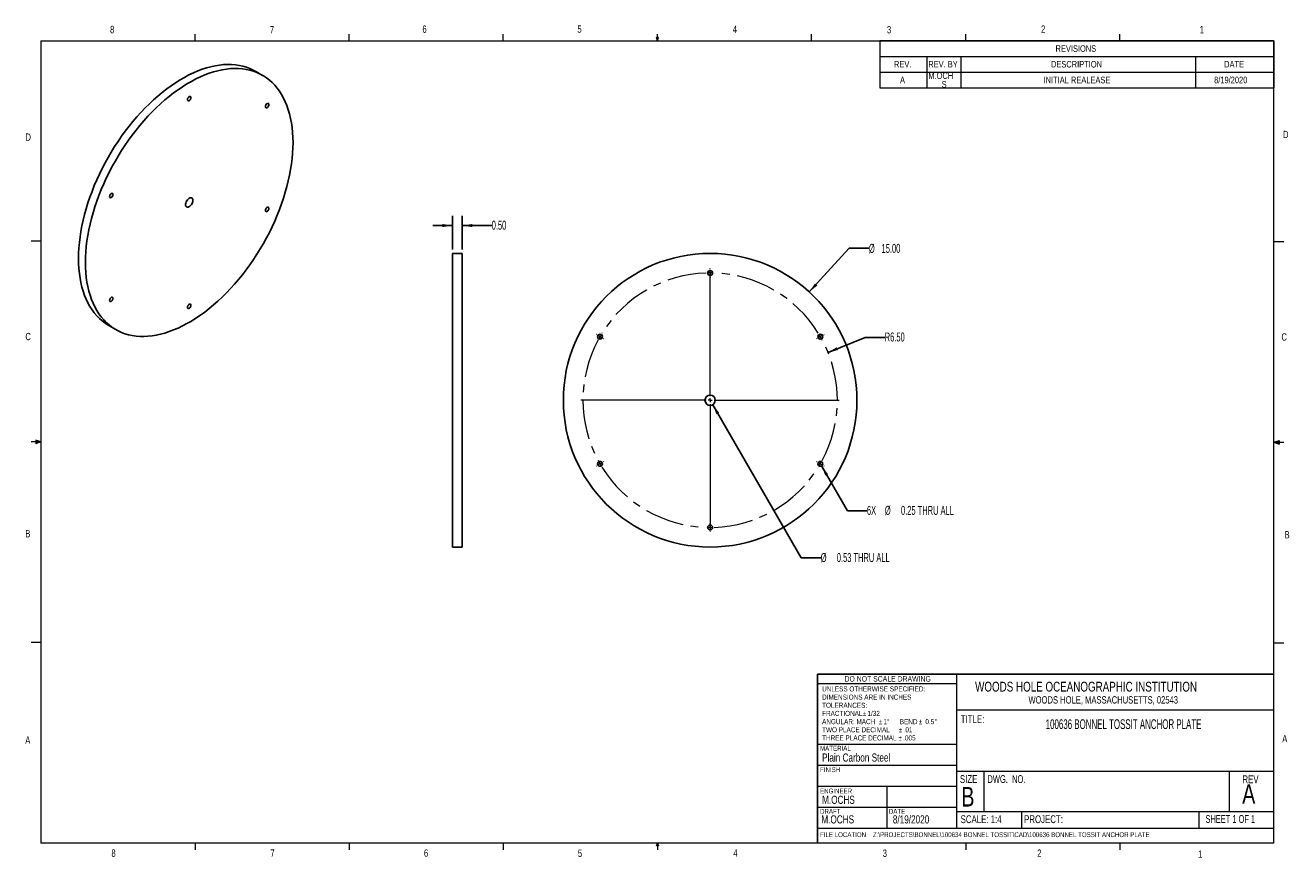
# Model space of a CAD drawing. Header units: inches. Extents: x 0.4 to 16.6, y 0.2 to 10.8.
import ezdxf

# ---------------------------------------------------------------- set-up
doc = ezdxf.new("R2010")
doc.units = ezdxf.units.IN
doc.header["$MEASUREMENT"] = 0
doc.linetypes.add('CENTERX2', pattern=[0.8, 0.5, -0.1, 0.1, -0.1])
doc.layers.add('DEFAULT', color=7, linetype='Continuous')
doc.layers.add('DIMENSION', color=8, linetype='Continuous')
doc.styles.add('SLDTEXTSTYLE0', font='TXT', dxfattribs={"width": 0.75})
doc.styles.add('SLDTEXTSTYLE1', font='TXT', dxfattribs={"width": 0.694444})
doc.styles.add('SLDTEXTSTYLE2', font='TXT', dxfattribs={"width": 0.6875})
doc.styles.add('SLDTEXTSTYLE3', font='TXT', dxfattribs={"width": 0.605})
doc.dimstyles.new('SLDDIMSTYLE0', dxfattribs={"dimtxt": 0.111226, "dimasz": 0.13, "dimexe": 0, "dimexo": 0.0625, "dimgap": 0.027807, "dimtad": 0, "dimtih": 1, "dimtoh": 1, "dimlfac": 4, "dimrnd": 1e-09, "dimzin": 4, "dimdsep": 46, "dimtxsty": 'SLDTEXTSTYLE3', "dimsah": 1, "dimcen": 0, "dimadec": 0, "dimazin": 1, "dimtfac": 1, "dimtofl": 0, "dimtmove": 0, "dimatfit": 3, "dimfxl": 1, "dimfrac": 2, "dimtolj": 1, "dimtzin": 12, "dimarcsym": 0})
doc.dimstyles.new('SLDDIMSTYLE1', dxfattribs={"dimtxt": 0.111226, "dimasz": 0.13, "dimexe": 0, "dimexo": 0.0625, "dimgap": 0.027807, "dimtad": 0, "dimtih": 1, "dimtoh": 1, "dimlfac": 4, "dimrnd": 1e-09, "dimzin": 4, "dimdsep": 46, "dimtxsty": 'SLDTEXTSTYLE3', "dimsah": 1, "dimcen": 0, "dimadec": 0, "dimazin": 1, "dimtfac": 1, "dimtofl": 0, "dimtmove": 0, "dimatfit": 3, "dimfxl": 1, "dimfrac": 2, "dimtolj": 1, "dimtzin": 12, "dimarcsym": 0})
doc.dimstyles.new('SLDDIMSTYLE2', dxfattribs={"dimtxt": 0.111226, "dimasz": 0.13, "dimexe": 0, "dimexo": 0.0625, "dimgap": 0.027807, "dimtad": 0, "dimtih": 1, "dimtoh": 1, "dimlfac": 4, "dimrnd": 1e-09, "dimzin": 12, "dimdsep": 46, "dimtxsty": 'SLDTEXTSTYLE3', "dimsah": 1, "dimcen": 0, "dimadec": 0, "dimazin": 3, "dimtfac": 1, "dimtofl": 0, "dimtmove": 0, "dimatfit": 3, "dimfxl": 1, "dimfrac": 2, "dimtolj": 1, "dimtzin": 12, "dimarcsym": 0})
doc.dimstyles.new('SLDDIMSTYLE3', dxfattribs={"dimtxt": 0.111226, "dimasz": 0.13, "dimexe": 0, "dimexo": 0.0625, "dimgap": 0.027807, "dimtad": 0, "dimtih": 1, "dimtoh": 1, "dimlfac": 4, "dimrnd": 1e-09, "dimzin": 0, "dimdsep": 46, "dimtxsty": 'SLDTEXTSTYLE3', "dimsah": 1, "dimcen": 0.09, "dimadec": 0, "dimazin": 0, "dimtfac": 1, "dimtmove": 0, "dimatfit": 0, "dimfxl": 1, "dimfrac": 2, "dimtolj": 1, "dimtzin": 12, "dimarcsym": 0})

# ---------------------------------------------------------------- blocks, each defined once
blk = doc.blocks.new('SW_NOTE_0')
at = {"color": 0, "linetype": 'Continuous', "lineweight": 0, "char_height": 0.065, "attachment_point": 1, "style": 'SLDTEXTSTYLE0'}
for s, insert in [('UNLESS OTHERWISE SPECIFIED:', (0, 0.084)), ('TOLERANCES:', (0, -0.125)), ('DIMENSIONS ARE IN INCHES', (0, -0.021)), ('FRACTIONAL', (0, -0.229)), ('%%p', (0.518, -0.229)), ('1/32', (0.579, -0.229)), ('ANGULAR: MACH', (0, -0.334)), ('TWO PLACE DECIMAL', (0, -0.438)), ('%%p', (0.723, -0.334)), ('1', (0.785, -0.334)), ('%%d', (0.829, -0.334)), ('%%p', (0.979, -0.438)), ('BEND', (0.992, -0.334)), ('.01', (1.041, -0.438)), ('%%p', (1.233, -0.334)), ('0.5', (1.319, -0.334)), ('%%d', (1.436, -0.334)), ('THREE PLACE DECIMAL', (0, -0.542)), ('%%p', (0.974, -0.542)), ('.005', (1.036, -0.542))]:
    blk.add_mtext(s, dxfattribs=dict(at, insert=insert))
blk = doc.blocks.new('SW_TABLEANNOTATION_0')
at = {"color": 0, "linetype": 'Continuous', "lineweight": 18}
for p, q in [((0, 0), (0, -0.2)), ((0, 0), (0.6, 0)), ((0, 0), (0, -0.604)), ((5.035, 0), (0, 0)), ((0.6, 0), (1.035, 0)), ((1.035, 0), (4.035, 0)), ((4.035, 0), (5.035, 0)), ((5.035, 0), (5.035, -0.2)), ((5.035, -0.604), (5.035, 0)), ((0, -0.2), (0, -0.4)), ((0, -0.2), (0.6, -0.2)), ((0.6, -0.2), (0.6, -0.4)), ((0.6, -0.2), (1.035, -0.2)), ((1.035, -0.2), (1.035, -0.4)), ((1.035, -0.2), (4.035, -0.2)), ((4.035, -0.2), (4.035, -0.4)), ((4.035, -0.2), (5.035, -0.2)), ((5.035, -0.2), (5.035, -0.4)), ((0, -0.4), (0.6, -0.4)), ((0, -0.4), (5.035, -0.4)), ((0.6, -0.4), (1.035, -0.4)), ((0.6, -0.4), (0.6, -0.604)), ((1.035, -0.4), (4.035, -0.4)), ((1.035, -0.4), (1.035, -0.604)), ((4.035, -0.4), (5.035, -0.4)), ((4.035, -0.4), (4.035, -0.604)), ((5.035, -0.4), (5.035, -0.604)), ((0, -0.604), (0.6, -0.604)), ((0, -0.604), (5.035, -0.604)), ((0.6, -0.604), (1.035, -0.604)), ((1.035, -0.604), (4.035, -0.604)), ((4.035, -0.604), (5.035, -0.604))]:
    blk.add_line(p, q, dxfattribs=at)
at = {"color": 0, "linetype": 'Continuous', "lineweight": 18, "attachment_point": 1, "style": 'SLDTEXTSTYLE0'}
for s, insert, char_height in [('REVISIONS', (2.245, -0.059), 0.0833), ('REV.', (0.182, -0.259), 0.0833), ('REV. BY', (0.62, -0.259), 0.0833), ('DESCRIPTION', (2.187, -0.259), 0.08333), ('DATE', (4.399, -0.259), 0.0833), ('A', (0.259, -0.46), 0.0833), ('M.OCH', (0.62, -0.405), 0.0833), ('INITIAL REALEASE', (2.092, -0.46), 0.08333), ('8/19/2020', (4.271, -0.46), 0.0833), ('S', (0.79, -0.516), 0.0833)]:
    blk.add_mtext(s, dxfattribs=dict(at, insert=insert, char_height=char_height))
blk = doc.blocks.new('_D')
at = {"layer": 'DIMENSION'}
for p, q in [((10.44, 7.433), (10.952, 7.992)), ((10.952, 7.992), (11.202, 7.992))]:
    blk.add_line(p, q, dxfattribs=at)
blk.add_solid([(10.44, 7.433), (10.543, 7.515), (10.513, 7.542)], dxfattribs=at)
at = {"layer": 'DIMENSION', "char_height": 0.1146, "attachment_point": 1, "style": 'SLDTEXTSTYLE3'}
for s, insert in [('%%c', (11.202, 8.047)), ('15.00', (11.364, 8.047))]:
    blk.add_mtext(s, dxfattribs=dict(at, insert=insert))
blk = doc.blocks.new('_D_1')
at = {"layer": 'DIMENSION'}
for p, q in [((10.68, 6.661), (11.154, 6.853)), ((11.154, 6.853), (11.404, 6.853))]:
    blk.add_line(p, q, dxfattribs=at)
blk.add_solid([(10.68, 6.661), (10.808, 6.691), (10.793, 6.728)], dxfattribs=at)
at = {"layer": 'DIMENSION', "insert": (11.404, 6.915), "char_height": 0.1146, "attachment_point": 1, "style": 'SLDTEXTSTYLE3'}
blk.add_mtext('R6.50', dxfattribs=at)
blk = doc.blocks.new('_D_2')
at = {"layer": 'DIMENSION'}
for p, q in [((10.597, 5.211), (10.927, 4.638)), ((10.927, 4.638), (11.177, 4.638))]:
    blk.add_line(p, q, dxfattribs=at)
blk.add_solid([(10.597, 5.211), (10.645, 5.088), (10.679, 5.108)], dxfattribs=at)
at = {"layer": 'DIMENSION', "attachment_point": 1, "style": 'SLDTEXTSTYLE3'}
for s, insert, char_height in [('6X', (11.177, 4.701), 0.1146), ('%%c', (11.406, 4.701), 0.1146), ('0.25 THRU ALL', (11.612, 4.701), 0.11458)]:
    blk.add_mtext(s, dxfattribs=dict(at, insert=insert, char_height=char_height))
blk = doc.blocks.new('_D_3')
at = {"layer": 'DIMENSION'}
for p, q in [((9.207, 5.993), (10.337, 4.036)), ((10.337, 4.036), (10.587, 4.036))]:
    blk.add_line(p, q, dxfattribs=at)
blk.add_solid([(9.207, 5.993), (9.255, 5.87), (9.29, 5.89)], dxfattribs=at)
at = {"layer": 'DIMENSION', "attachment_point": 1, "style": 'SLDTEXTSTYLE3'}
for s, insert, char_height in [('%%c', (10.587, 4.098), 0.1146), ('0.53 THRU ALL', (10.792, 4.098), 0.11458)]:
    blk.add_mtext(s, dxfattribs=dict(at, insert=insert, char_height=char_height))
blk = doc.blocks.new('SW_CENTERMARKSYMBOL_0')
at = {"color": 0, "linetype": 'Continuous', "lineweight": 18}
for p, q in [((-1.407, 0.863), (-1.407, 0.869)), ((-1.407, -0.762), (-1.407, 0.838)), ((-1.407, 0.812), (-1.407, 0.838)), ((-1.407, 0.812), (-1.407, 0.787)), ((-1.407, 0.762), (-1.407, 0.756)), ((-2.858, 0.025), (-2.863, 0.028)), ((-2.815, 0), (-2.836, 0.013)), ((-2.815, 0), (-2.793, -0.013)), ((0, 0), (-0.022, -0.013)), ((0, 0), (0.022, 0.013)), ((0.043, 0.025), (0.049, 0.028)), ((-2.771, -0.025), (-2.766, -0.028)), ((-0.043, -0.025), (-0.049, -0.028)), ((-1.407, -0.812), (-1.407, -0.787)), ((-1.457, -0.812), (-3.057, -0.812)), ((-1.407, -0.812), (-1.432, -0.812)), ((-1.407, -0.812), (-1.407, -0.838)), ((-1.407, -0.812), (-1.382, -0.812)), ((-1.407, -0.863), (-1.407, -2.462)), ((-1.357, -0.812), (0.243, -0.812)), ((-2.815, -1.625), (-2.793, -1.613)), ((-2.771, -1.6), (-2.766, -1.597)), ((-0.043, -1.6), (-0.049, -1.597)), ((0, -1.625), (-0.022, -1.613)), ((-2.858, -1.65), (-2.863, -1.653)), ((-2.815, -1.625), (-2.836, -1.637)), ((0, -1.625), (0.022, -1.637)), ((0.043, -1.65), (0.049, -1.653)), ((-1.407, -2.388), (-1.407, -2.381)), ((-1.407, -2.438), (-1.407, -2.413)), ((-1.407, -2.438), (-1.407, -2.462)), ((-1.407, -2.487), (-1.407, -2.494))]:
    blk.add_line(p, q, dxfattribs=at)
at = {"color": 0, "linetype": 'CENTERX2', "lineweight": 0}
for start, end in [(91.7629, 148.2371), (31.7629, 88.2371), (151.7629, 208.2371), (331.7629, 28.2371), (211.7629, 268.2371), (271.7629, 328.2371)]:
    blk.add_arc((-1.407, -0.812), 1.625, start, end, dxfattribs=at)
at = {"color": 0, "linetype": 'Continuous', "lineweight": 0}
for start, end in [(90, 90.8815), (89.1185, 90), (149.1185, 150), (30, 30.8815), (29.1185, 30), (150, 150.8815), (209.1185, 210), (330, 330.8815), (210, 210.8815), (329.1185, 330), (269.1185, 270), (270, 270.8815)]:
    blk.add_arc((-1.407, -0.812), 1.625, start, end, dxfattribs=at)
blk = doc.blocks.new('_D_4')
at = {"layer": 'DIMENSION'}
for p, q in [((5.883, 7.975), (5.883, 8.406)), ((6.008, 7.975), (6.008, 8.406)), ((5.883, 8.281), (5.633, 8.281)), ((6.008, 8.281), (6.384, 8.281))]:
    blk.add_line(p, q, dxfattribs=at)
for points in [[(5.883, 8.281), (5.753, 8.301), (5.753, 8.261)], [(6.008, 8.281), (6.138, 8.261), (6.138, 8.301)]]:
    blk.add_solid(points, dxfattribs=at)
at = {"layer": 'DIMENSION', "insert": (6.384, 8.343), "char_height": 0.1146, "attachment_point": 1, "style": 'SLDTEXTSTYLE3'}
blk.add_mtext('0.50', dxfattribs=at)

msp = doc.modelspace()

# ---------------------------------------------------------------- linework, layer by layer
at = {"color": 7, "linetype": 'Continuous', "lineweight": 18}
for p, q in [((2.5948, 10.6421), (2.5948, 10.7269)), ((4.5635, 10.6421), (4.5635, 10.7269)), ((6.5323, 10.6421), (6.5323, 10.7269)), ((8.501, 10.6421), (8.4878, 10.684)), ((8.5136, 10.684), (8.4878, 10.684)), ((8.494, 10.684), (8.501, 10.6421)), ((8.501, 10.6421), (8.501, 10.7269)), ((8.501, 10.6421), (8.5136, 10.684)), ((8.5059, 10.684), (8.501, 10.6421)), ((10.4698, 10.6421), (10.4698, 10.7269)), ((12.4385, 10.6421), (12.4385, 10.7269)), ((14.4073, 10.6421), (14.4073, 10.7269)), ((0.6263, 10.6421), (16.3763, 10.6421)), ((0.6263, 10.6421), (0.6263, 0.3921)), ((16.3763, 0.3921), (16.3763, 10.6421)), ((0.6263, 8.0796), (0.5013, 8.0796)), ((16.3763, 8.0753), (16.5013, 8.0753)), ((0.6263, 5.5171), (0.5013, 5.5171)), ((0.5591, 5.5411), (0.5591, 5.4945)), ((0.6263, 5.5171), (0.5591, 5.5411)), ((0.6263, 5.5171), (0.5591, 5.5261)), ((0.6263, 5.5171), (0.5591, 5.5068)), ((0.6263, 5.5171), (0.5591, 5.4945)), ((16.3763, 5.5128), (16.4434, 5.5368)), ((16.3763, 5.5128), (16.4434, 5.5218)), ((16.3763, 5.5128), (16.5013, 5.5128)), ((16.3763, 5.5128), (16.4434, 5.4902)), ((16.3763, 5.5128), (16.4434, 5.5025)), ((16.4434, 5.5368), (16.4434, 5.4902)), ((0.6263, 2.9546), (0.5013, 2.9546)), ((16.3763, 2.9503), (16.5013, 2.9503)), ((12.3226, 2.4291), (10.5445, 2.4291)), ((12.3226, 2.5501), (12.3226, 0.5858)), ((12.3181, 2.0968), (16.3763, 2.0968)), ((10.5445, 1.657), (12.3226, 1.657)), ((10.5445, 1.389), (12.3226, 1.389)), ((12.3226, 1.311), (16.3763, 1.311)), ((12.6692, 1.311), (12.6692, 0.7987)), ((15.8043, 1.311), (15.8043, 0.7987)), ((10.5445, 1.121), (12.3226, 1.121)), ((11.4313, 1.121), (11.4313, 0.5858)), ((10.5445, 0.853), (12.3181, 0.853)), ((12.3226, 0.7987), (16.3763, 0.7987)), ((13.1498, 0.7987), (13.1498, 0.5858)), ((15.4166, 0.7987), (15.4166, 0.5858)), ((10.5445, 0.5858), (16.3763, 0.5858)), ((16.3763, 0.3921), (0.6263, 0.3921)), ((2.5948, 0.3921), (2.5948, 0.3073)), ((4.5635, 0.3921), (4.5635, 0.3073)), ((6.5323, 0.3921), (6.5323, 0.3073)), ((8.4878, 0.3575), (8.501, 0.3921)), ((8.5136, 0.3575), (8.4878, 0.3575)), ((8.501, 0.3921), (8.501, 0.3073)), ((8.501, 0.3921), (8.5136, 0.3575)), ((12.4385, 0.3921), (12.4385, 0.3073)), ((14.4073, 0.3921), (14.4073, 0.3073))]:
    msp.add_line(p, q, dxfattribs=at)
at = {"color": 7, "linetype": 'Continuous', "lineweight": 25}
for p, q in [((3.4575, 10.1995), (3.3691, 10.2506)), ((6.0084, 7.9251), (5.8834, 7.9251)), ((5.8834, 7.9251), (5.8834, 4.1751)), ((6.0084, 7.9251), (6.0084, 4.1751)), ((1.4943, 7.0029), (1.5827, 6.9519)), ((5.8834, 4.1751), (6.0084, 4.1751)), ((10.5445, 0.3921), (10.5445, 2.5501)), ((10.5445, 2.5501), (16.3763, 2.5501))]:
    msp.add_line(p, q, dxfattribs=at)
at = {"color": 7, "linetype": 'Continuous', "lineweight": 25, "flags": 128}
for points in [[(3.3691, 10.2506), (3.3385, 10.2672), (3.296, 10.2867), (3.252, 10.3031), (3.2064, 10.3164), (3.1594, 10.3266), (3.111, 10.3337), (3.0614, 10.3376), (3.0106, 10.3383), (2.9588, 10.3358), (2.906, 10.3302), (2.8522, 10.3215), (2.7978, 10.3096), (2.7426, 10.2945), (2.6869, 10.2764), (2.6307, 10.2553), (2.5741, 10.2311), (2.5172, 10.2039), (2.4602, 10.1739), (2.4032, 10.1409), (2.3462, 10.1052), (2.2893, 10.0667), (2.2328, 10.0256), (2.1765, 9.9818), (2.1208, 9.9356), (2.0656, 9.8869), (2.0112, 9.8359), (1.9575, 9.7827), (1.9046, 9.7273), (1.8528, 9.6699), (1.802, 9.6105), (1.7524, 9.5493), (1.704, 9.4865), (1.657, 9.422), (1.6115, 9.3561), (1.5674, 9.2888), (1.5249, 9.2202), (1.4842, 9.1506), (1.4452, 9.08), (1.408, 9.0086), (1.3727, 8.9365), (1.3393, 8.8637), (1.308, 8.7906), (1.2788, 8.7171), (1.2517, 8.6435), (1.2268, 8.5699), (1.2041, 8.4963), (1.1837, 8.423), (1.1656, 8.3501), (1.1498, 8.2777), (1.1365, 8.2059), (1.1255, 8.1349), (1.1169, 8.0648), (1.1108, 7.9958), (1.1071, 7.9279), (1.1059, 7.8613), (1.1071, 7.7962), (1.1108, 7.7326), (1.1169, 7.6706), (1.1255, 7.6104), (1.1365, 7.5521), (1.1498, 7.4958), (1.1656, 7.4415), (1.1837, 7.3895), (1.2041, 7.3398), (1.2268, 7.2924), (1.2517, 7.2475), (1.2788, 7.2052), (1.308, 7.1655), (1.3393, 7.1285), (1.3727, 7.0943), (1.408, 7.0629), (1.4452, 7.0344), (1.4842, 7.0089), (1.4943, 7.0029)], [(3.8459, 9.3411), (3.8447, 9.4062), (3.841, 9.4699), (3.8349, 9.5318), (3.8263, 9.592), (3.8153, 9.6503), (3.802, 9.7067), (3.7862, 9.7609), (3.7681, 9.8129), (3.7477, 9.8627), (3.725, 9.91), (3.7001, 9.9549), (3.673, 9.9973), (3.6438, 10.037), (3.6125, 10.0739), (3.5791, 10.1082), (3.5438, 10.1396), (3.5066, 10.168), (3.4676, 10.1936), (3.4269, 10.2161), (3.3844, 10.2356), (3.3403, 10.2521), (3.2948, 10.2654), (3.2478, 10.2756), (3.1994, 10.2826), (3.1498, 10.2865), (3.099, 10.2873), (3.0472, 10.2848), (2.9943, 10.2792), (2.9406, 10.2704), (2.8862, 10.2585), (2.831, 10.2435), (2.7753, 10.2254), (2.719, 10.2042), (2.6625, 10.1801), (2.6056, 10.1529), (2.5486, 10.1228), (2.4916, 10.0899), (2.4346, 10.0542), (2.3777, 10.0157), (2.3211, 9.9745), (2.2649, 9.9308), (2.2092, 9.8846), (2.154, 9.8359), (2.0996, 9.7849), (2.0458, 9.7316), (1.993, 9.6763), (1.9412, 9.6188), (1.8904, 9.5595), (1.8408, 9.4983), (1.7924, 9.4354), (1.7454, 9.371), (1.6998, 9.305), (1.6558, 9.2377), (1.6133, 9.1692), (1.5726, 9.0996), (1.5335, 9.029), (1.4963, 8.9576), (1.4611, 8.8854), (1.4277, 8.8127), (1.3964, 8.7396), (1.3672, 8.6661), (1.3401, 8.5925), (1.3152, 8.5188), (1.2925, 8.4453), (1.2721, 8.372), (1.254, 8.2991), (1.2382, 8.2266), (1.2248, 8.1549), (1.2139, 8.0839), (1.2053, 8.0138), (1.1992, 7.9448), (1.1955, 7.8769), (1.1943, 7.8103), (1.1955, 7.7452), (1.1992, 7.6815), (1.2053, 7.6196), (1.2139, 7.5594), (1.2248, 7.5011), (1.2382, 7.4447), (1.254, 7.3905), (1.2721, 7.3385), (1.2925, 7.2887), (1.3152, 7.2414), (1.3401, 7.1965), (1.3672, 7.1542), (1.3964, 7.1145), (1.4277, 7.0775), (1.4611, 7.0432), (1.4963, 7.0119), (1.5335, 6.9834), (1.5726, 6.9578), (1.6133, 6.9353), (1.6558, 6.9158), (1.6998, 6.8993), (1.7454, 6.886), (1.7924, 6.8758), (1.8408, 6.8688), (1.8904, 6.8649), (1.9412, 6.8642), (1.993, 6.8666), (2.0458, 6.8722), (2.0996, 6.881), (2.154, 6.8929), (2.2092, 6.9079), (2.2649, 6.926), (2.3211, 6.9472), (2.3777, 6.9714), (2.4346, 6.9985), (2.4916, 7.0286), (2.5486, 7.0615), (2.6056, 7.0973), (2.6625, 7.1357), (2.719, 7.1769), (2.7753, 7.2206), (2.831, 7.2669), (2.8862, 7.3155), (2.9406, 7.3665), (2.9943, 7.4198), (3.0472, 7.4751), (3.099, 7.5326), (3.1498, 7.5919), (3.1994, 7.6531), (3.2478, 7.716), (3.2948, 7.7804), (3.3403, 7.8464), (3.3844, 7.9137), (3.4269, 7.9822), (3.4676, 8.0518), (3.5066, 8.1224), (3.5438, 8.1938), (3.5791, 8.266), (3.6125, 8.3387), (3.6438, 8.4118), (3.673, 8.4853), (3.7001, 8.5589), (3.725, 8.6326), (3.7477, 8.7061), (3.7681, 8.7794), (3.7862, 8.8523), (3.802, 8.9248), (3.8153, 8.9965), (3.8263, 9.0675), (3.8349, 9.1376), (3.841, 9.2066), (3.8447, 9.2745), (3.8459, 9.3411)], [(2.5422, 9.9153), (2.5409, 9.9233), (2.537, 9.9288), (2.5311, 9.9311), (2.5239, 9.9299), (2.5163, 9.9255), (2.509, 9.9183), (2.5032, 9.9092), (2.4993, 9.8993), (2.498, 9.8898), (2.4993, 9.8819), (2.5032, 9.8764), (2.509, 9.8741), (2.5163, 9.8752), (2.5239, 9.8797), (2.5311, 9.8869), (2.537, 9.896), (2.5409, 9.9058), (2.5422, 9.9153)], [(3.5373, 9.8264), (3.536, 9.8343), (3.5321, 9.8398), (3.5262, 9.8421), (3.519, 9.841), (3.5114, 9.8365), (3.5042, 9.8293), (3.4983, 9.8202), (3.4944, 9.8103), (3.4931, 9.8008), (3.4944, 9.7929), (3.4983, 9.7874), (3.5042, 9.7851), (3.5114, 9.7863), (3.519, 9.7907), (3.5262, 9.7979), (3.5321, 9.807), (3.536, 9.8169), (3.5373, 9.8264)], [(1.5471, 8.6774), (1.5458, 8.6854), (1.5419, 8.6909), (1.536, 8.6932), (1.5288, 8.692), (1.5212, 8.6876), (1.5139, 8.6804), (1.5081, 8.6713), (1.5042, 8.6614), (1.5029, 8.6519), (1.5042, 8.644), (1.5081, 8.6385), (1.5139, 8.6362), (1.5212, 8.6373), (1.5288, 8.6418), (1.536, 8.649), (1.5419, 8.6581), (1.5458, 8.6679), (1.5471, 8.6774)], [(2.567, 8.6028), (2.5658, 8.6146), (2.5621, 8.6243), (2.5561, 8.6313), (2.5481, 8.6354), (2.5387, 8.6362), (2.5282, 8.6338), (2.5174, 8.6283), (2.5066, 8.6199), (2.4966, 8.6091), (2.4879, 8.5965), (2.4809, 8.5829), (2.476, 8.5688), (2.4735, 8.5551), (2.4735, 8.5425), (2.476, 8.5317), (2.4809, 8.5233), (2.4879, 8.5177), (2.4966, 8.5152), (2.5066, 8.516), (2.5174, 8.52), (2.5282, 8.527), (2.5387, 8.5367), (2.5481, 8.5484), (2.5561, 8.5616), (2.5621, 8.5756), (2.5658, 8.5896), (2.567, 8.6028)], [(3.5373, 8.4995), (3.536, 8.5074), (3.5321, 8.5129), (3.5262, 8.5152), (3.519, 8.5141), (3.5114, 8.5096), (3.5042, 8.5024), (3.4983, 8.4934), (3.4944, 8.4835), (3.4931, 8.474), (3.4944, 8.466), (3.4983, 8.4606), (3.5042, 8.4583), (3.5114, 8.4594), (3.519, 8.4638), (3.5262, 8.471), (3.5321, 8.4801), (3.536, 8.49), (3.5373, 8.4995)], [(1.5471, 7.3506), (1.5458, 7.3585), (1.5419, 7.364), (1.536, 7.3663), (1.5288, 7.3651), (1.5212, 7.3607), (1.5139, 7.3535), (1.5081, 7.3444), (1.5042, 7.3345), (1.5029, 7.325), (1.5042, 7.3171), (1.5081, 7.3116), (1.5139, 7.3093), (1.5212, 7.3105), (1.5288, 7.3149), (1.536, 7.3221), (1.5419, 7.3312), (1.5458, 7.3411), (1.5471, 7.3506)], [(2.5422, 7.2616), (2.5409, 7.2695), (2.537, 7.275), (2.5311, 7.2773), (2.5239, 7.2762), (2.5163, 7.2717), (2.509, 7.2645), (2.5032, 7.2555), (2.4993, 7.2456), (2.498, 7.2361), (2.4993, 7.2281), (2.5032, 7.2227), (2.509, 7.2203), (2.5163, 7.2215), (2.5239, 7.2259), (2.5311, 7.2331), (2.537, 7.2422), (2.5409, 7.2521), (2.5422, 7.2616)]]:
    msp.add_lwpolyline(points, dxfattribs=at)
at = {"color": 7, "linetype": 'Continuous', "lineweight": 25}
for centre, radius in [((9.174, 6.0501), 1.875), ((9.174, 7.6751), 0.0313), ((7.7668, 6.8626), 0.0312), ((10.5813, 6.8626), 0.0312), ((9.174, 6.0501), 0.0664), ((7.7668, 5.2376), 0.0312), ((10.5813, 5.2376), 0.0312), ((9.174, 4.4251), 0.0313)]:
    msp.add_circle(centre, radius, dxfattribs=at)

# ---------------------------------------------------------------- block references
at = {"color": 7, "linetype": 'Continuous', "lineweight": 18}
msp.add_blockref('SW_TABLEANNOTATION_0', (11.3409, 10.6421), dxfattribs=at)
at = {"color": 7, "linetype": 'Continuous', "lineweight": 0}
for name, p in [('SW_CENTERMARKSYMBOL_0', (10.5813, 6.8626)), ('SW_NOTE_0', (10.6044, 2.3119))]:
    msp.add_blockref(name, p, dxfattribs=at)

# ---------------------------------------------------------------- texts
at = {"color": 7, "linetype": 'Continuous', "lineweight": 0, "attachment_point": 1}
for s, insert, char_height, style in [('8', (1.5091, 10.8315), 0.0938, 'SLDTEXTSTYLE0'), ('6', (5.4987, 10.8367), 0.0938, 'SLDTEXTSTYLE0'), ('5', (7.4787, 10.8373), 0.0938, 'SLDTEXTSTYLE0'), ('4', (9.4643, 10.8357), 0.0938, 'SLDTEXTSTYLE0'), ('3', (11.4327, 10.8295), 0.0938, 'SLDTEXTSTYLE0'), ('2', (13.401, 10.8362), 0.0938, 'SLDTEXTSTYLE0'), ('1', (15.4274, 10.8301), 0.0938, 'SLDTEXTSTYLE0'), ('7', (3.551, 10.8287), 0.0938, 'SLDTEXTSTYLE0'), ('D', (0.4286, 9.4575), 0.0938, 'SLDTEXTSTYLE0'), ('D', (16.4913, 9.491), 0.0938, 'SLDTEXTSTYLE0'), ('C', (0.4273, 6.9103), 0.0938, 'SLDTEXTSTYLE0'), ('C', (16.4712, 6.9051), 0.0938, 'SLDTEXTSTYLE0'), ('B', (0.4264, 4.3932), 0.0938, 'SLDTEXTSTYLE0'), ('B', (16.5115, 4.3791), 0.0938, 'SLDTEXTSTYLE0'), ('DO NOT SCALE DRAWING', (10.891, 2.5264), 0.07, 'SLDTEXTSTYLE0'), ('WOODS HOLE OCEANOGRAPHIC INSTITUTION', (12.5586, 2.4543), 0.125, 'SLDTEXTSTYLE0'), ('WOODS HOLE, MASSACHUSETTS, 02543', (13.2404, 2.2701), 0.09375, 'SLDTEXTSTYLE0'), ('TITLE:', (12.3753, 2.0273), 0.1, 'SLDTEXTSTYLE0'), ('A', (0.426, 1.7559), 0.0938, 'SLDTEXTSTYLE0'), ('MATERIAL', (10.5783, 1.6366), 0.0625, 'SLDTEXTSTYLE0'), ('A', (16.4821, 1.7726), 0.0938, 'SLDTEXTSTYLE0'), ('Plain Carbon Steel', (10.6044, 1.5386), 0.104167, 'SLDTEXTSTYLE0'), ('FINISH', (10.5783, 1.363), 0.0625, 'SLDTEXTSTYLE0'), ('SIZE', (12.3646, 1.2621), 0.1, 'SLDTEXTSTYLE0'), ('DWG.  NO.', (12.7163, 1.2615), 0.1, 'SLDTEXTSTYLE1'), ('A', (15.9703, 1.1464), 0.25, 'SLDTEXTSTYLE0'), ('REV', (15.9734, 1.2587), 0.1, 'SLDTEXTSTYLE0'), ('ENGINEER', (10.5783, 1.0907), 0.0625, 'SLDTEXTSTYLE0'), ('M.OCHS', (10.6044, 0.9993), 0.10417, 'SLDTEXTSTYLE0'), ('B', (12.3831, 1.1112), 0.25, 'SLDTEXTSTYLE0'), ('DRAFT', (10.5783, 0.8304), 0.0625, 'SLDTEXTSTYLE0'), ('DATE', (11.4566, 0.8304), 0.0625, 'SLDTEXTSTYLE0'), ('SCALE: 1:4', (12.3736, 0.7492), 0.1, 'SLDTEXTSTYLE0'), ('PROJECT:', (13.1844, 0.7492), 0.1, 'SLDTEXTSTYLE0'), ('SHEET 1 OF 1', (15.502, 0.7517), 0.1, 'SLDTEXTSTYLE2'), ('FILE LOCATION    Z:\\\\PROJECTS\\\\BONNEL\\\\100634 BONNEL TOSSIT\\\\CAD\\\\100636 BONNEL TOSSIT ANCHOR PLATE', (10.5783, 0.5328), 0.0625, 'SLDTEXTSTYLE0'), ('8', (1.5268, 0.313), 0.0938, 'SLDTEXTSTYLE0'), ('7', (3.5574, 0.3133), 0.0938, 'SLDTEXTSTYLE0'), ('6', (5.5188, 0.3137), 0.0938, 'SLDTEXTSTYLE0'), ('5', (7.4851, 0.3106), 0.0938, 'SLDTEXTSTYLE0'), ('4', (9.4701, 0.3137), 0.0938, 'SLDTEXTSTYLE0'), ('3', (11.3788, 0.3116), 0.0938, 'SLDTEXTSTYLE0'), ('2', (13.3523, 0.3124), 0.0938, 'SLDTEXTSTYLE0'), ('1', (15.4083, 0.3014), 0.0938, 'SLDTEXTSTYLE0')]:
    msp.add_mtext(s, dxfattribs=dict(at, insert=insert, char_height=char_height, style=style))
at = {"layer": 'DEFAULT'}
for s, insert, char_height, attachment_point, style in [('100636 BONNEL TOSSIT ANCHOR PLATE', (14.455, 1.9755), 0.125, 2, 'SLDTEXTSTYLE3'), ('M.OCHS', (10.5949, 0.7491), 0.10417, 1, 'SLDTEXTSTYLE0'), ('8/19/2020', (11.5082, 0.7491), 0.10417, 1, 'SLDTEXTSTYLE0')]:
    msp.add_mtext(s, dxfattribs=dict(at, insert=insert, char_height=char_height, attachment_point=attachment_point, style=style))

# ---------------------------------------------------------------- dimensions: what is measured, and where the dimension line sits
at = {"layer": 'DIMENSION'}
dim = msp.add_linear_dim(base=(5.8834, 8.2808), p1=(6.0084, 7.9251), p2=(5.8834, 7.9251), dimstyle='SLDDIMSTYLE3', dxfattribs=at)
dim.commit()
dim.dimension.update_dxf_attribs({"geometry": '_D_4', "text_midpoint": (6.5323, 8.2808), "dimtype": 160})
dim = msp.add_diameter_dim_2p(p1=(7.9079, 4.6672), p2=(10.4402, 7.433), dimstyle='SLDDIMSTYLE0', dxfattribs=at)
dim.commit()
dim.dimension.update_dxf_attribs({"geometry": '_D', "text_midpoint": (11.4737, 7.9915), "dimtype": 163})
dim = msp.add_radius_dim(center=(9.174, 6.0501), mpoint=(10.68, 6.6606), dimstyle='SLDDIMSTYLE1', dxfattribs=at)
dim.commit()
dim.dimension.update_dxf_attribs({"geometry": '_D_1', "text_midpoint": (11.6077, 6.8527), "dimtype": 164})
for p1, p2, text, picture, middle in [((9.1408, 6.1076), (9.2072, 5.9926), '<> THRU ALL\\P', '_D_3', (11.2284, 4.0357)), ((10.5657, 5.2647), (10.597, 5.2106), '6X <> THRU ALL\\P', '_D_2', (11.9332, 4.6384))]:
    dim = msp.add_diameter_dim_2p(p1=p1, p2=p2, text=text, dimstyle='SLDDIMSTYLE2', dxfattribs=at)
    dim.commit()
    dim.dimension.update_dxf_attribs({"geometry": picture, "text_midpoint": middle, "dimtype": 163})

doc.saveas('drawing.dxf')
